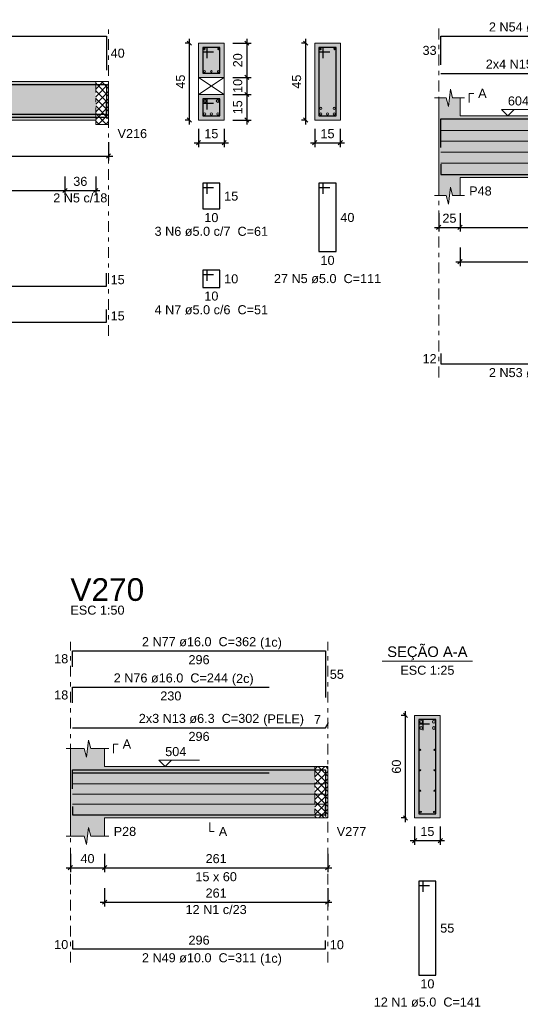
# Model space of a CAD drawing. Header units: millimetres. Extents: x 0 to 119, y 0 to 84.
# Tile 5 of 21: x 29 to 41, y 45 to 68. Entities that reach past the tile are written whole.
import ezdxf

# ---------------------------------------------------------------- set-up
doc = ezdxf.new("R2010")
doc.units = ezdxf.units.MM
doc.header["$MEASUREMENT"] = 0
doc.linetypes.add('DASHDOT', pattern=[2.54, 1.27, -0.635, 0, -0.635])
doc.linetypes.add('NULL', pattern=[0])
doc.layers.get('0').update_dxf_attribs({"lineweight": 18})
for name, color, linetype, lineweight in [('Descrição da armadura', 7, 'Continuous', 0), ('DT-Arm complementar', 5, 'Continuous', 5), ('DT-Barras na forma', 2, 'Continuous', 30), ('DT-Barras no corte', 5, 'Continuous', 5), ('DT-Barras rebatidas', 2, 'Continuous', 30), ('DT-Cotas', 9, 'Continuous', 5), ('DT-Forma', 5, 'Continuous', 5), ('DT-Hachura forma vigas', 254, 'Continuous', 5), ('DT-Hachura intersecção vigas', 9, 'Continuous', 5), ('DT-Hachura seção vigas', 254, 'Continuous', 5), ('DT-Pontilhado', 9, 'DASHDOT', 5), ('DT-Textos', 7, 'Continuous', 5), ('DT-Título', 3, 'Continuous', 20), ('Textos armaduras', 7, 'Continuous', 0)]:
    doc.layers.add(name, color=color, linetype=linetype, lineweight=lineweight)
doc.styles.add('Arial', font='txt')
doc.dimstyles.new('UM_25.000000', dxfattribs={"dimtxt": 0.18, "dimasz": 0.1, "dimexe": 0.1, "dimexo": 0.2, "dimgap": 0, "dimtad": 1, "dimtih": 1, "dimtoh": 1, "dimdec": 1, "dimlfac": 25, "dimzin": 0, "dimdsep": 46, "dimtxsty": 'Standard', "dimcen": 0.09, "dimdle": 0.1, "dimadec": 1, "dimazin": 2, "dimtfac": 1, "dimtdec": 4, "dimtofl": 0, "dimtmove": 0, "dimatfit": 3, "dimfxl": 1, "dimtolj": 1, "dimarcsym": 0})
doc.dimstyles.new('UM_50.000000', dxfattribs={"dimtxt": 0.18, "dimasz": 0.1, "dimexe": 0.1, "dimexo": 0.2, "dimgap": 0, "dimtad": 1, "dimtih": 1, "dimtoh": 1, "dimdec": 1, "dimlfac": 50, "dimzin": 0, "dimdsep": 46, "dimtxsty": 'Standard', "dimcen": 0.09, "dimdle": 0.1, "dimadec": 1, "dimazin": 2, "dimtfac": 1, "dimtdec": 4, "dimtofl": 0, "dimtmove": 0, "dimatfit": 3, "dimfxl": 1, "dimtolj": 1, "dimarcsym": 0})

# ---------------------------------------------------------------- blocks, each defined once
blk = doc.blocks.new('_Oblique')
at = {"color": 0, "linetype": 'ByBlock', "lineweight": -2}
blk.add_line((-0.5, -0.5), (0.5, 0.5), dxfattribs=at)
blk = doc.blocks.new('*D62')
at = {"layer": 'Defpoints', "color": 0}
for p in [(30.629, 48.36), (31.429, 48.36), (31.429, 47.831)]:
    blk.add_point(p, dxfattribs=at)
at = {"layer": 'DT-Cotas', "color": 0, "lineweight": -2}
for p, q in [((30.629, 48.16), (30.629, 47.731)), ((31.429, 48.16), (31.429, 47.731)), ((30.529, 47.831), (31.529, 47.831))]:
    blk.add_line(p, q, dxfattribs=at)
at = {"layer": 'DT-Cotas', "color": 0, "lineweight": -2, "xscale": 0.1, "yscale": 0.1, "zscale": 0.1, "rotation": 180}
blk.add_blockref('_Oblique', (30.629, 47.831), dxfattribs=at)
at = {"layer": 'DT-Cotas', "color": 0, "lineweight": -2, "xscale": 0.1, "yscale": 0.1, "zscale": 0.1}
blk.add_blockref('_Oblique', (31.429, 47.831), dxfattribs=at)
at = {"layer": 'DT-Cotas', "color": 7, "insert": (31.029, 48.043), "char_height": 0.2118, "attachment_point": 5, "rotation": 0.0057, "style": 'Arial'}
blk.add_mtext('\\A1;40', dxfattribs=at)
blk = doc.blocks.new('*D63')
at = {"layer": 'Defpoints', "color": 0}
for p in [(31.429, 48.36), (36.649, 48.36), (36.649, 47.831)]:
    blk.add_point(p, dxfattribs=at)
at = {"layer": 'DT-Cotas', "color": 0, "lineweight": -2}
for p, q in [((31.429, 48.16), (31.429, 47.731)), ((36.649, 48.16), (36.649, 47.731)), ((31.329, 47.831), (36.749, 47.831))]:
    blk.add_line(p, q, dxfattribs=at)
at = {"layer": 'DT-Cotas', "color": 0, "lineweight": -2, "xscale": 0.1, "yscale": 0.1, "zscale": 0.1, "rotation": 180}
blk.add_blockref('_Oblique', (31.429, 47.831), dxfattribs=at)
at = {"layer": 'DT-Cotas', "color": 0, "lineweight": -2, "xscale": 0.1, "yscale": 0.1, "zscale": 0.1}
blk.add_blockref('_Oblique', (36.649, 47.831), dxfattribs=at)
at = {"layer": 'DT-Cotas', "color": 7, "insert": (34.039, 48.043), "char_height": 0.2118, "attachment_point": 5, "rotation": 0.0057, "style": 'Arial'}
blk.add_mtext('\\A1;261', dxfattribs=at)
blk = doc.blocks.new('*D64')
at = {"layer": 'Defpoints', "color": 0}
for p in [(38.47, 51.396), (38.682, 51.396), (38.682, 48.996)]:
    blk.add_point(p, dxfattribs=at)
at = {"layer": 'DT-Cotas', "color": 0, "lineweight": -2}
for p, q in [((38.482, 51.396), (38.37, 51.396)), ((38.47, 48.896), (38.47, 51.496)), ((38.482, 48.996), (38.37, 48.996))]:
    blk.add_line(p, q, dxfattribs=at)
at = {"layer": 'DT-Cotas', "color": 0, "lineweight": -2, "xscale": 0.1, "yscale": 0.1, "zscale": 0.1}
for p, rotation in [((38.47, 51.396), 90), ((38.47, 48.996), 270)]:
    blk.add_blockref('_Oblique', p, dxfattribs=dict(at, rotation=rotation))
at = {"layer": 'DT-Cotas', "color": 7, "insert": (38.258, 50.196), "char_height": 0.2118, "attachment_point": 5, "rotation": 90, "style": 'Arial'}
blk.add_mtext('\\A1;60', dxfattribs=at)
blk = doc.blocks.new('*D65')
at = {"layer": 'Defpoints', "color": 0}
for p in [(38.682, 48.996), (39.282, 48.996), (39.282, 48.466)]:
    blk.add_point(p, dxfattribs=at)
at = {"layer": 'DT-Cotas', "color": 0, "lineweight": -2}
for p, q in [((38.682, 48.796), (38.682, 48.366)), ((39.282, 48.796), (39.282, 48.366)), ((38.582, 48.466), (39.382, 48.466))]:
    blk.add_line(p, q, dxfattribs=at)
at = {"layer": 'DT-Cotas', "color": 0, "lineweight": -2, "xscale": 0.1, "yscale": 0.1, "zscale": 0.1, "rotation": 180}
blk.add_blockref('_Oblique', (38.682, 48.466), dxfattribs=at)
at = {"layer": 'DT-Cotas', "color": 0, "lineweight": -2, "xscale": 0.1, "yscale": 0.1, "zscale": 0.1}
blk.add_blockref('_Oblique', (39.282, 48.466), dxfattribs=at)
at = {"layer": 'DT-Cotas', "color": 7, "insert": (38.982, 48.678), "char_height": 0.2118, "attachment_point": 5, "rotation": 0.0057, "style": 'Arial'}
blk.add_mtext('\\A1;15', dxfattribs=at)
blk = doc.blocks.new('*D66')
at = {"layer": 'Defpoints', "color": 0}
for p in [(31.429, 47.555), (36.649, 47.555), (36.649, 47.026)]:
    blk.add_point(p, dxfattribs=at)
at = {"layer": 'DT-Cotas', "color": 0, "lineweight": -2}
for p, q in [((31.429, 47.355), (31.429, 46.926)), ((36.649, 47.355), (36.649, 46.926)), ((31.329, 47.026), (36.749, 47.026))]:
    blk.add_line(p, q, dxfattribs=at)
at = {"layer": 'DT-Cotas', "color": 0, "lineweight": -2, "xscale": 0.1, "yscale": 0.1, "zscale": 0.1, "rotation": 180}
blk.add_blockref('_Oblique', (31.429, 47.026), dxfattribs=at)
at = {"layer": 'DT-Cotas', "color": 0, "lineweight": -2, "xscale": 0.1, "yscale": 0.1, "zscale": 0.1}
blk.add_blockref('_Oblique', (36.649, 47.026), dxfattribs=at)
at = {"layer": 'DT-Cotas', "color": 7, "insert": (34.039, 47.238), "char_height": 0.2118, "attachment_point": 5, "rotation": 0.0057, "style": 'Arial'}
blk.add_mtext('\\A1;261', dxfattribs=at)
blk = doc.blocks.new('*D99')
at = {"layer": 'Defpoints', "color": 0}
for p in [(23.801, 65.008), (31.521, 65.008), (31.521, 64.479)]:
    blk.add_point(p, dxfattribs=at)
at = {"layer": 'DT-Cotas', "color": 0, "lineweight": -2}
for p, q in [((23.801, 64.808), (23.801, 64.379)), ((31.521, 64.808), (31.521, 64.379)), ((23.701, 64.479), (31.621, 64.479))]:
    blk.add_line(p, q, dxfattribs=at)
at = {"layer": 'DT-Cotas', "color": 0, "lineweight": -2, "xscale": 0.1, "yscale": 0.1, "zscale": 0.1, "rotation": 180}
blk.add_blockref('_Oblique', (23.801, 64.479), dxfattribs=at)
at = {"layer": 'DT-Cotas', "color": 0, "lineweight": -2, "xscale": 0.1, "yscale": 0.1, "zscale": 0.1}
blk.add_blockref('_Oblique', (31.521, 64.479), dxfattribs=at)
at = {"layer": 'DT-Cotas', "color": 7, "insert": (27.661, 64.691), "char_height": 0.2118, "attachment_point": 5, "rotation": 0.0057, "style": 'Arial'}
blk.add_mtext('\\A1;386', dxfattribs=at)
blk = doc.blocks.new('*D101')
at = {"layer": 'Defpoints', "color": 0}
for p in [(33.415, 67.12), (33.627, 67.12), (33.627, 65.32)]:
    blk.add_point(p, dxfattribs=at)
at = {"layer": 'DT-Cotas', "color": 0, "lineweight": -2}
for p, q in [((33.427, 67.12), (33.315, 67.12)), ((33.415, 65.22), (33.415, 67.22)), ((33.427, 65.32), (33.315, 65.32))]:
    blk.add_line(p, q, dxfattribs=at)
at = {"layer": 'DT-Cotas', "color": 0, "lineweight": -2, "xscale": 0.1, "yscale": 0.1, "zscale": 0.1}
for p, rotation in [((33.415, 67.12), 90), ((33.415, 65.32), 270)]:
    blk.add_blockref('_Oblique', p, dxfattribs=dict(at, rotation=rotation))
at = {"layer": 'DT-Cotas', "color": 7, "insert": (33.204, 66.22), "char_height": 0.2118, "attachment_point": 5, "rotation": 90, "style": 'Arial'}
blk.add_mtext('\\A1;45', dxfattribs=at)
blk = doc.blocks.new('*D102')
at = {"layer": 'Defpoints', "color": 0}
for p in [(33.627, 65.32), (34.227, 65.32), (34.227, 64.791)]:
    blk.add_point(p, dxfattribs=at)
at = {"layer": 'DT-Cotas', "color": 0, "lineweight": -2}
for p, q in [((33.627, 65.12), (33.627, 64.691)), ((34.227, 65.12), (34.227, 64.691)), ((33.527, 64.791), (34.327, 64.791))]:
    blk.add_line(p, q, dxfattribs=at)
at = {"layer": 'DT-Cotas', "color": 0, "lineweight": -2, "xscale": 0.1, "yscale": 0.1, "zscale": 0.1, "rotation": 180}
blk.add_blockref('_Oblique', (33.627, 64.791), dxfattribs=at)
at = {"layer": 'DT-Cotas', "color": 0, "lineweight": -2, "xscale": 0.1, "yscale": 0.1, "zscale": 0.1}
blk.add_blockref('_Oblique', (34.227, 64.791), dxfattribs=at)
at = {"layer": 'DT-Cotas', "color": 7, "insert": (33.927, 65.002), "char_height": 0.2118, "attachment_point": 5, "rotation": 0.0057, "style": 'Arial'}
blk.add_mtext('\\A1;15', dxfattribs=at)
blk = doc.blocks.new('*D103')
at = {"layer": 'Defpoints', "color": 0}
for p in [(34.227, 67.12), (34.227, 66.32), (34.757, 66.32)]:
    blk.add_point(p, dxfattribs=at)
at = {"layer": 'DT-Cotas', "color": 0, "lineweight": -2}
for p, q in [((34.427, 67.12), (34.857, 67.12)), ((34.757, 67.22), (34.757, 66.22)), ((34.427, 66.32), (34.857, 66.32))]:
    blk.add_line(p, q, dxfattribs=at)
at = {"layer": 'DT-Cotas', "color": 0, "lineweight": -2, "xscale": 0.1, "yscale": 0.1, "zscale": 0.1}
for p, rotation in [((34.757, 67.12), 90), ((34.757, 66.32), 270)]:
    blk.add_blockref('_Oblique', p, dxfattribs=dict(at, rotation=rotation))
at = {"layer": 'DT-Cotas', "color": 7, "insert": (34.545, 66.72), "char_height": 0.2118, "attachment_point": 5, "rotation": 90, "style": 'Arial'}
blk.add_mtext('\\A1;20', dxfattribs=at)
blk = doc.blocks.new('*D104')
at = {"layer": 'Defpoints', "color": 0}
for p in [(34.227, 66.32), (34.227, 65.92), (34.757, 65.92)]:
    blk.add_point(p, dxfattribs=at)
at = {"layer": 'DT-Cotas', "color": 0, "lineweight": -2}
for p, q in [((34.757, 66.42), (34.757, 65.82)), ((34.427, 66.32), (34.857, 66.32)), ((34.427, 65.92), (34.857, 65.92))]:
    blk.add_line(p, q, dxfattribs=at)
at = {"layer": 'DT-Cotas', "color": 0, "lineweight": -2, "xscale": 0.1, "yscale": 0.1, "zscale": 0.1}
for p, rotation in [((34.757, 66.32), 90), ((34.757, 65.92), 270)]:
    blk.add_blockref('_Oblique', p, dxfattribs=dict(at, rotation=rotation))
at = {"layer": 'DT-Cotas', "color": 7, "insert": (34.545, 66.12), "char_height": 0.2118, "attachment_point": 5, "rotation": 90, "style": 'Arial'}
blk.add_mtext('\\A1;10', dxfattribs=at)
blk = doc.blocks.new('*D105')
at = {"layer": 'Defpoints', "color": 0}
for p in [(34.227, 65.92), (34.227, 65.32), (34.757, 65.32)]:
    blk.add_point(p, dxfattribs=at)
at = {"layer": 'DT-Cotas', "color": 0, "lineweight": -2}
for p, q in [((34.427, 65.92), (34.857, 65.92)), ((34.757, 66.02), (34.757, 65.22)), ((34.427, 65.32), (34.857, 65.32))]:
    blk.add_line(p, q, dxfattribs=at)
at = {"layer": 'DT-Cotas', "color": 0, "lineweight": -2, "xscale": 0.1, "yscale": 0.1, "zscale": 0.1}
for p, rotation in [((34.757, 65.92), 90), ((34.757, 65.32), 270)]:
    blk.add_blockref('_Oblique', p, dxfattribs=dict(at, rotation=rotation))
at = {"layer": 'DT-Cotas', "color": 7, "insert": (34.545, 65.62), "char_height": 0.2118, "attachment_point": 5, "rotation": 90, "style": 'Arial'}
blk.add_mtext('\\A1;15', dxfattribs=at)
blk = doc.blocks.new('*D106')
at = {"layer": 'Defpoints', "color": 0}
for p in [(36.134, 67.12), (36.345, 67.12), (36.345, 65.32)]:
    blk.add_point(p, dxfattribs=at)
at = {"layer": 'DT-Cotas', "color": 0, "lineweight": -2}
for p, q in [((36.145, 67.12), (36.034, 67.12)), ((36.134, 65.22), (36.134, 67.22)), ((36.145, 65.32), (36.034, 65.32))]:
    blk.add_line(p, q, dxfattribs=at)
at = {"layer": 'DT-Cotas', "color": 0, "lineweight": -2, "xscale": 0.1, "yscale": 0.1, "zscale": 0.1}
for p, rotation in [((36.134, 67.12), 90), ((36.134, 65.32), 270)]:
    blk.add_blockref('_Oblique', p, dxfattribs=dict(at, rotation=rotation))
at = {"layer": 'DT-Cotas', "color": 7, "insert": (35.922, 66.22), "char_height": 0.2118, "attachment_point": 5, "rotation": 90, "style": 'Arial'}
blk.add_mtext('\\A1;45', dxfattribs=at)
blk = doc.blocks.new('*D107')
at = {"layer": 'Defpoints', "color": 0}
for p in [(36.345, 65.32), (36.945, 65.32), (36.945, 64.791)]:
    blk.add_point(p, dxfattribs=at)
at = {"layer": 'DT-Cotas', "color": 0, "lineweight": -2}
for p, q in [((36.345, 65.12), (36.345, 64.691)), ((36.945, 65.12), (36.945, 64.691)), ((36.245, 64.791), (37.045, 64.791))]:
    blk.add_line(p, q, dxfattribs=at)
at = {"layer": 'DT-Cotas', "color": 0, "lineweight": -2, "xscale": 0.1, "yscale": 0.1, "zscale": 0.1, "rotation": 180}
blk.add_blockref('_Oblique', (36.345, 64.791), dxfattribs=at)
at = {"layer": 'DT-Cotas', "color": 0, "lineweight": -2, "xscale": 0.1, "yscale": 0.1, "zscale": 0.1}
blk.add_blockref('_Oblique', (36.945, 64.791), dxfattribs=at)
at = {"layer": 'DT-Cotas', "color": 7, "insert": (36.645, 65.002), "char_height": 0.2118, "attachment_point": 5, "rotation": 0.0057, "style": 'Arial'}
blk.add_mtext('\\A1;15', dxfattribs=at)
blk = doc.blocks.new('*D112')
at = {"layer": 'Defpoints', "color": 0}
for p in [(30.501, 64.203), (31.221, 64.203), (31.221, 63.674)]:
    blk.add_point(p, dxfattribs=at)
at = {"layer": 'DT-Cotas', "color": 0, "lineweight": -2}
for p, q in [((30.501, 64.003), (30.501, 63.574)), ((31.221, 64.003), (31.221, 63.574)), ((30.401, 63.674), (31.321, 63.674))]:
    blk.add_line(p, q, dxfattribs=at)
at = {"layer": 'DT-Cotas', "color": 0, "lineweight": -2, "xscale": 0.1, "yscale": 0.1, "zscale": 0.1, "rotation": 180}
blk.add_blockref('_Oblique', (30.501, 63.674), dxfattribs=at)
at = {"layer": 'DT-Cotas', "color": 0, "lineweight": -2, "xscale": 0.1, "yscale": 0.1, "zscale": 0.1}
blk.add_blockref('_Oblique', (31.221, 63.674), dxfattribs=at)
at = {"layer": 'DT-Cotas', "color": 7, "insert": (30.861, 63.886), "char_height": 0.2118, "attachment_point": 5, "rotation": 0.0057, "style": 'Arial'}
blk.add_mtext('\\A1;36', dxfattribs=at)
blk = doc.blocks.new('*D113')
at = {"layer": 'Defpoints', "color": 0}
for p in [(24.601, 64.203), (30.501, 64.203), (30.501, 63.674)]:
    blk.add_point(p, dxfattribs=at)
at = {"layer": 'DT-Cotas', "color": 0, "lineweight": -2}
for p, q in [((24.601, 64.003), (24.601, 63.574)), ((30.501, 64.003), (30.501, 63.574)), ((24.501, 63.674), (30.601, 63.674))]:
    blk.add_line(p, q, dxfattribs=at)
at = {"layer": 'DT-Cotas', "color": 0, "lineweight": -2, "xscale": 0.1, "yscale": 0.1, "zscale": 0.1, "rotation": 180}
blk.add_blockref('_Oblique', (24.601, 63.674), dxfattribs=at)
at = {"layer": 'DT-Cotas', "color": 0, "lineweight": -2, "xscale": 0.1, "yscale": 0.1, "zscale": 0.1}
blk.add_blockref('_Oblique', (30.501, 63.674), dxfattribs=at)
at = {"layer": 'DT-Cotas', "color": 7, "insert": (27.551, 63.886), "char_height": 0.2118, "attachment_point": 5, "rotation": 0.0057, "style": 'Arial'}
blk.add_mtext('\\A1;295', dxfattribs=at)
blk = doc.blocks.new('*D114')
at = {"layer": 'Defpoints', "color": 0}
for p in [(39.248, 63.342), (39.748, 63.342), (39.748, 62.812)]:
    blk.add_point(p, dxfattribs=at)
at = {"layer": 'DT-Cotas', "color": 0, "lineweight": -2}
for p, q in [((39.248, 63.142), (39.248, 62.712)), ((39.748, 63.142), (39.748, 62.712)), ((39.148, 62.812), (39.848, 62.812))]:
    blk.add_line(p, q, dxfattribs=at)
at = {"layer": 'DT-Cotas', "color": 0, "lineweight": -2, "xscale": 0.1, "yscale": 0.1, "zscale": 0.1, "rotation": 180}
blk.add_blockref('_Oblique', (39.248, 62.812), dxfattribs=at)
at = {"layer": 'DT-Cotas', "color": 0, "lineweight": -2, "xscale": 0.1, "yscale": 0.1, "zscale": 0.1}
blk.add_blockref('_Oblique', (39.748, 62.812), dxfattribs=at)
at = {"layer": 'DT-Cotas', "color": 7, "insert": (39.498, 63.024), "char_height": 0.2118, "attachment_point": 5, "rotation": 0.0057, "style": 'Arial'}
blk.add_mtext('\\A1;25', dxfattribs=at)
blk = doc.blocks.new('*D115')
at = {"layer": 'Defpoints', "color": 0}
for p in [(39.748, 63.342), (43.967, 63.342), (43.967, 62.812)]:
    blk.add_point(p, dxfattribs=at)
at = {"layer": 'DT-Cotas', "color": 0, "lineweight": -2}
for p, q in [((39.748, 63.142), (39.748, 62.712)), ((43.967, 63.142), (43.967, 62.712)), ((39.648, 62.812), (44.067, 62.812))]:
    blk.add_line(p, q, dxfattribs=at)
at = {"layer": 'DT-Cotas', "color": 0, "lineweight": -2, "xscale": 0.1, "yscale": 0.1, "zscale": 0.1, "rotation": 180}
blk.add_blockref('_Oblique', (39.748, 62.812), dxfattribs=at)
at = {"layer": 'DT-Cotas', "color": 0, "lineweight": -2, "xscale": 0.1, "yscale": 0.1, "zscale": 0.1}
blk.add_blockref('_Oblique', (43.967, 62.812), dxfattribs=at)
at = {"layer": 'DT-Cotas', "color": 7, "insert": (41.857, 63.024), "char_height": 0.2118, "attachment_point": 5, "rotation": 0.0057, "style": 'Arial'}
blk.add_mtext('\\A1;211', dxfattribs=at)
blk = doc.blocks.new('*D119')
at = {"layer": 'Defpoints', "color": 0}
for p in [(39.748, 62.537), (43.967, 62.537), (43.967, 62.007)]:
    blk.add_point(p, dxfattribs=at)
at = {"layer": 'DT-Cotas', "color": 0, "lineweight": -2}
for p, q in [((39.748, 62.337), (39.748, 61.907)), ((43.967, 62.337), (43.967, 61.907)), ((39.648, 62.007), (44.067, 62.007))]:
    blk.add_line(p, q, dxfattribs=at)
at = {"layer": 'DT-Cotas', "color": 0, "lineweight": -2, "xscale": 0.1, "yscale": 0.1, "zscale": 0.1, "rotation": 180}
blk.add_blockref('_Oblique', (39.748, 62.007), dxfattribs=at)
at = {"layer": 'DT-Cotas', "color": 0, "lineweight": -2, "xscale": 0.1, "yscale": 0.1, "zscale": 0.1}
blk.add_blockref('_Oblique', (43.967, 62.007), dxfattribs=at)
at = {"layer": 'DT-Cotas', "color": 7, "insert": (41.857, 62.219), "char_height": 0.2118, "attachment_point": 5, "rotation": 0.0057, "style": 'Arial'}
blk.add_mtext('\\A1;211', dxfattribs=at)

msp = doc.modelspace()

# ---------------------------------------------------------------- hatches: boundary and pattern name
at = {"layer": 'DT-Hachura forma vigas', "linetype": 'Continuous'}
h = msp.add_hatch(color=254, dxfattribs=at)
h.paths.add_polyline_path([(21.4206, 65.3201), (31.2206, 65.3201), (31.2206, 66.2201), (21.4206, 66.2201), (21.4206, 65.3201)])
h.paths.add_polyline_path([(23.8006, 65.8201), (23.4006, 65.8201), (23.4006, 65.6201), (23.8006, 65.6201), (23.8006, 65.8201)], flags=0)
for points in [[(44.2671, 63.5536), (44.2671, 63.9772), (44.2671, 65.4172), (44.2671, 65.8408), (44.1921, 65.8408), (44.1421, 66.0408), (44.0921, 65.6408), (44.0421, 65.8408), (43.9671, 65.8408), (43.9671, 65.4172), (39.7475, 65.4172), (39.7475, 65.8408), (39.5725, 65.8408), (39.5225, 66.0408), (39.4725, 65.6408), (39.4225, 65.8408), (39.2475, 65.8408), (39.2475, 65.4172), (39.2475, 63.9772), (39.2475, 63.5536), (39.4225, 63.5536), (39.4725, 63.3536), (39.5225, 63.7536), (39.5725, 63.5536), (39.7475, 63.5536), (39.7475, 63.9772), (43.9671, 63.9772), (43.9671, 63.5536), (44.0421, 63.5536), (44.0921, 63.3536), (44.1421, 63.7536), (44.1921, 63.5536), (44.2671, 63.5536)], [(31.4291, 48.9956), (36.3491, 48.9956), (36.3491, 50.1956), (31.4291, 50.1956), (31.4291, 50.6192), (31.1041, 50.6192), (31.0541, 50.8192), (31.0041, 50.4192), (30.9541, 50.6192), (30.6291, 50.6192), (30.6291, 50.1956), (30.6291, 48.9956), (30.6291, 48.572), (30.9541, 48.572), (31.0041, 48.372), (31.0541, 48.772), (31.1041, 48.572), (31.4291, 48.572), (31.4291, 48.9956)]]:
    msp.add_hatch(color=254, dxfattribs=at).paths.add_polyline_path(points)
at = {"layer": 'DT-Hachura intersecção vigas', "linetype": 'Continuous'}
h = msp.add_hatch(dxfattribs=at)
h.set_pattern_fill('ANSI37', color=9, style=0)
h.paths.add_polyline_path([(31.5206, 65.2201), (31.5206, 65.3201), (31.5206, 66.2201), (31.2206, 66.2201), (31.2206, 65.3201), (31.2206, 65.2201), (31.5206, 65.2201)])
h = msp.add_hatch(dxfattribs=at)
h.set_pattern_fill('ANSI37', color=9, style=0)
h.paths.add_polyline_path([(36.3491, 48.9956), (36.6491, 48.9956), (36.6491, 50.1956), (36.3491, 50.1956), (36.3491, 48.9956)])
at = {"layer": 'DT-Hachura seção vigas', "linetype": 'Continuous'}
h = msp.add_hatch(color=254, dxfattribs=at)
h.paths.add_polyline_path([(33.6272, 65.3201), (33.6272, 65.3201), (34.2272, 65.3201), (34.2272, 67.1201), (33.6272, 67.1201), (33.6272, 65.3201)])
h.paths.add_polyline_path([(34.2272, 66.3201), (33.6272, 66.3201), (33.6272, 65.9201), (34.2272, 65.9201), (34.2272, 66.3201)], flags=0)
for points in [[(36.3455, 65.3201), (36.3455, 65.3201), (36.9455, 65.3201), (36.9455, 67.1201), (36.3455, 67.1201), (36.3455, 65.3201)], [(38.6817, 48.9956), (38.6817, 48.9956), (39.2817, 48.9956), (39.2817, 51.3956), (38.6817, 51.3956), (38.6817, 48.9956)]]:
    msp.add_hatch(color=254, dxfattribs=at).paths.add_polyline_path(points)

# ---------------------------------------------------------------- linework, layer by layer
at = {"layer": 'DT-Arm complementar'}
for p, q in [((39.2975, 65.0812), (44.2171, 65.0812)), ((39.2975, 64.8252), (44.2171, 64.8252)), ((39.2975, 64.5692), (44.2171, 64.5692)), ((39.2975, 64.3132), (44.2171, 64.3132)), ((30.6791, 49.7926), (36.5991, 49.7926)), ((30.6791, 49.5536), (36.5991, 49.5536)), ((30.6791, 49.3146), (36.5991, 49.3146))]:
    msp.add_line(p, q, dxfattribs=at)
at = {"layer": 'DT-Barras na forma'}
for p, q in [((36.5455, 67.0201), (36.4455, 67.0201)), ((36.4455, 67.0201), (36.4455, 65.4201)), ((36.8455, 67.0201), (36.4455, 67.0201)), ((36.4455, 67.0201), (36.4455, 66.9201)), ((36.4455, 66.9201), (36.6955, 66.9201)), ((36.5455, 66.7701), (36.5455, 67.0201)), ((36.8455, 65.4201), (36.8455, 67.0201)), ((36.4455, 65.4201), (36.8455, 65.4201)), ((38.8817, 51.2956), (38.7817, 51.2956)), ((38.7817, 51.2956), (38.7817, 49.0956)), ((39.1817, 51.2956), (38.7817, 51.2956)), ((38.7817, 51.2956), (38.7817, 51.1956)), ((38.7817, 51.1956), (39.0317, 51.1956)), ((38.8817, 51.0456), (38.8817, 51.2956)), ((39.1817, 49.0956), (39.1817, 51.2956)), ((38.7817, 49.0956), (39.1817, 49.0956))]:
    msp.add_line(p, q, dxfattribs=at)
for points in [[(33.8272, 66.7701), (33.8272, 67.0201), (33.7272, 67.0201), (33.7272, 66.4201), (34.1272, 66.4201), (34.1272, 67.0201), (33.7272, 67.0201), (33.7272, 66.9201), (33.9772, 66.9201)], [(21.1706, 65.3621), (21.1706, 66.1521), (31.4706, 66.1521), (31.4706, 65.3621)], [(21.1706, 65.6926), (21.1706, 65.3926), (31.4706, 65.3926), (31.4706, 65.6926)], [(22.8488, 65.4576), (31.4706, 65.4576), (31.4706, 65.7576)], [(33.8272, 65.5701), (33.8272, 65.8201), (33.7272, 65.8201), (33.7272, 65.4201), (34.1272, 65.4201), (34.1272, 65.8201), (33.7272, 65.8201), (33.7272, 65.7201), (33.9772, 65.7201)], [(39.2975, 64.6801), (39.2975, 65.3472), (44.2171, 65.3472), (44.2171, 64.6801)], [(39.2975, 64.2872), (39.2975, 64.0472), (44.2171, 64.0472), (44.2171, 64.2872)], [(30.6791, 49.7516), (30.6791, 50.1196), (36.5991, 50.1196), (36.5991, 49.0296)], [(30.6791, 49.6796), (30.6791, 50.0476), (35.2791, 50.0476)], [(30.6791, 49.2656), (30.6791, 49.0656), (36.5991, 49.0656), (36.5991, 49.2656)]]:
    msp.add_lwpolyline(points, dxfattribs=at)
at = {"layer": 'DT-Barras no corte'}
for centre, radius in [((33.7632, 66.9841), 0.016), ((34.0912, 66.9841), 0.016), ((36.4815, 66.9841), 0.016), ((36.8095, 66.9841), 0.016), ((33.7672, 66.4601), 0.02), ((33.9272, 66.4601), 0.02), ((34.0872, 66.4601), 0.02), ((33.7792, 65.7681), 0.032), ((34.0752, 65.7681), 0.032), ((33.7722, 65.4651), 0.025), ((33.9272, 65.4651), 0.025), ((34.0822, 65.4651), 0.025), ((36.4905, 65.5951), 0.025), ((36.4905, 65.4651), 0.025), ((36.6455, 65.4651), 0.025), ((36.8005, 65.5951), 0.025), ((36.8005, 65.4651), 0.025), ((38.8337, 51.2436), 0.032), ((39.1297, 51.2436), 0.032), ((38.8337, 51.0996), 0.032), ((39.1297, 51.0996), 0.032), ((38.8143, 50.5896), 0.0126), ((39.1491, 50.5896), 0.0126), ((38.8143, 50.1116), 0.0126), ((39.1491, 50.1116), 0.0126), ((38.8143, 49.6336), 0.0126), ((39.1491, 49.6336), 0.0126), ((38.8217, 49.1356), 0.02), ((39.1417, 49.1356), 0.02)]:
    msp.add_circle(centre, radius, dxfattribs=at)
at = {"layer": 'DT-Barras rebatidas'}
for points in [[(21.1706, 66.4917), (21.1706, 67.2817), (31.4706, 67.2817), (31.4706, 66.4917)], [(39.2975, 66.6145), (39.2975, 67.2817), (44.2171, 67.2817), (44.2171, 66.6145)], [(39.2975, 66.4127), (44.2171, 66.4127), (44.2896, 66.5382)], [(33.8272, 63.5934), (33.8272, 63.8434), (33.7272, 63.8434), (33.7272, 63.2434), (34.1272, 63.2434), (34.1272, 63.8434), (33.7272, 63.8434), (33.7272, 63.7434), (33.9772, 63.7434)], [(36.5455, 63.5934), (36.5455, 63.8434), (36.4455, 63.8434), (36.4455, 62.2434), (36.8455, 62.2434), (36.8455, 63.8434), (36.4455, 63.8434), (36.4455, 63.7434), (36.6955, 63.7434)], [(22.8488, 61.4378), (31.4706, 61.4378), (31.4706, 61.7378)], [(33.8272, 61.558), (33.8272, 61.808), (33.7272, 61.808), (33.7272, 61.408), (34.1272, 61.408), (34.1272, 61.808), (33.7272, 61.808), (33.7272, 61.708), (33.9772, 61.708)], [(21.1706, 60.8906), (21.1706, 60.5906), (31.4706, 60.5906), (31.4706, 60.8906)], [(39.2975, 59.8602), (39.2975, 59.6202), (44.2171, 59.6202), (44.2171, 59.8602)], [(30.6791, 52.5333), (30.6791, 52.9013), (36.5991, 52.9013), (36.5991, 51.8113)], [(30.6791, 51.6861), (30.6791, 52.0541), (35.2791, 52.0541)], [(30.6791, 51.1064), (36.5991, 51.1064), (36.6716, 51.2319)], [(38.8817, 47.2689), (38.8817, 47.5189), (38.7817, 47.5189), (38.7817, 45.3189), (39.1817, 45.3189), (39.1817, 47.5189), (38.7817, 47.5189), (38.7817, 47.4189), (39.0317, 47.4189)], [(30.6791, 46.131), (30.6791, 45.931), (36.5991, 45.931), (36.5991, 46.131)]]:
    msp.add_lwpolyline(points, dxfattribs=at)
at = {"layer": 'DT-Forma'}
for p, q in [((34.2272, 67.1201), (33.6272, 67.1201)), ((33.6272, 67.1201), (33.6272, 65.3201)), ((34.2272, 65.3201), (34.2272, 67.1201)), ((36.9455, 67.1201), (36.3455, 67.1201)), ((36.3455, 67.1201), (36.3455, 65.3201)), ((36.9455, 65.3201), (36.9455, 67.1201)), ((21.4206, 66.2201), (31.2206, 66.2201)), ((31.2206, 66.2201), (31.5206, 66.2201)), ((33.6272, 66.3201), (34.2272, 66.3201)), ((33.6272, 66.3201), (34.2272, 65.9201)), ((33.6272, 65.9201), (34.2272, 66.3201)), ((33.6272, 65.9201), (34.2272, 65.9201)), ((39.4725, 65.6408), (39.5225, 66.0408)), ((39.5225, 66.0408), (39.5725, 65.8408)), ((39.1475, 65.8408), (39.4225, 65.8408)), ((39.2475, 65.4172), (39.2475, 65.8408)), ((39.4225, 65.8408), (39.4725, 65.6408)), ((39.5725, 65.8408), (39.8475, 65.8408)), ((39.7475, 65.8408), (39.7475, 65.4172)), ((39.7475, 65.4172), (43.9671, 65.4172)), ((21.4206, 65.3201), (31.2206, 65.3201)), ((31.2206, 65.3201), (31.2206, 65.2201)), ((31.2206, 65.2201), (31.5206, 65.2201)), ((31.5206, 65.2201), (31.5206, 65.3201)), ((33.6272, 65.3201), (34.2272, 65.3201)), ((36.3455, 65.3201), (36.9455, 65.3201)), ((39.2475, 63.9772), (39.2475, 63.5536)), ((39.7475, 63.5536), (39.7475, 63.9772)), ((39.7475, 63.9772), (43.9671, 63.9772)), ((39.4725, 63.3536), (39.5225, 63.7536)), ((39.5225, 63.7536), (39.5725, 63.5536)), ((39.1475, 63.5536), (39.4225, 63.5536)), ((39.4225, 63.5536), (39.4725, 63.3536)), ((39.5725, 63.5536), (39.8475, 63.5536)), ((39.2817, 51.3956), (38.6817, 51.3956)), ((38.6817, 51.3956), (38.6817, 48.9956)), ((39.2817, 48.9956), (39.2817, 51.3956)), ((31.0041, 50.4192), (31.0541, 50.8192)), ((31.0541, 50.8192), (31.1041, 50.6192)), ((30.5291, 50.6192), (30.9541, 50.6192)), ((30.6291, 50.1956), (30.6291, 50.6192)), ((30.9541, 50.6192), (31.0041, 50.4192)), ((31.1041, 50.6192), (31.5291, 50.6192)), ((31.4291, 50.6192), (31.4291, 50.1956)), ((31.4291, 50.1956), (36.3491, 50.1956)), ((36.3491, 50.1956), (36.6491, 50.1956)), ((30.6291, 48.9956), (30.6291, 48.572)), ((31.4291, 48.572), (31.4291, 48.9956)), ((31.4291, 48.9956), (36.3491, 48.9956)), ((36.3491, 48.9956), (36.6491, 48.9956)), ((38.6817, 48.9956), (39.2817, 48.9956)), ((31.0041, 48.372), (31.0541, 48.772)), ((31.0541, 48.772), (31.1041, 48.572)), ((30.5291, 48.572), (30.9541, 48.572)), ((30.9541, 48.572), (31.0041, 48.372)), ((31.1041, 48.572), (31.5291, 48.572))]:
    msp.add_line(p, q, dxfattribs=at)
at = {"layer": 'DT-Forma', "linetype": 'Continuous'}
for p, q in [((31.5206, 66.2201), (31.5206, 65.3201)), ((39.2475, 63.9772), (39.2475, 65.4172)), ((30.6291, 48.9956), (30.6291, 50.1956)), ((36.6491, 50.1956), (36.6491, 48.9956))]:
    msp.add_line(p, q, dxfattribs=at)
at = {"layer": 'DT-Pontilhado', "ltscale": 0.2}
for p, q in [((31.5206, 60.2729), (31.5206, 67.4935)), ((39.2475, 59.3025), (39.2475, 67.4935)), ((31.2206, 66.2201), (31.2206, 65.3201)), ((30.6291, 45.6133), (30.6291, 53.1131)), ((36.6491, 45.6133), (36.6491, 53.1131)), ((36.3491, 50.1956), (36.3491, 48.9956))]:
    msp.add_line(p, q, dxfattribs=at)
at = {"layer": 'DT-Textos'}
msp.add_line((37.9227, 52.6605), (40.0407, 52.6605), dxfattribs=at)
for points in [[(39.9593, 65.7349), (39.9593, 65.9467), (40.0652, 65.9467)], [(41.0134, 65.5655), (40.8651, 65.4172), (40.7169, 65.5655), (41.67, 65.5655)], [(31.6409, 50.5133), (31.6409, 50.7251), (31.7468, 50.7251)], [(32.9951, 50.3439), (32.8469, 50.1956), (32.6986, 50.3439), (33.6517, 50.3439)], [(33.8891, 48.8897), (33.8891, 48.6779), (33.995, 48.6779)]]:
    msp.add_lwpolyline(points, dxfattribs=at)

# ---------------------------------------------------------------- texts
at = {"layer": 'Descrição da armadura', "linetype": 'NULL', "char_height": 0.2118, "attachment_point": 8, "line_spacing_factor": 0.9, "style": 'Arial'}
for s, insert, width in [('2 N54 ø10.0  C=307', (41.7577, 67.388), 5.239541), ('2x4 N15 ø6.3  C=252', (41.7577, 66.519), 5.529541), ('2 N5 c/18', (30.8606, 63.3922), 2.482559), ('3 N6 ø5.0 c/7  C=61', (33.9267, 62.608), 5.206689), ('27 N5 ø5.0  C=111', (36.6457, 61.502), 4.916973), ('4 N7 ø5.0 c/6  C=51', (33.9267, 60.773), 5.206689), ('2 N53 ø10.0  C=265', (41.7577, 59.303), 5.239541), ('2 N77 ø16.0  C=362', (33.6393, 53.0076), 5.239541), ('2 N76 ø16.0  C=244', (32.9793, 52.1596), 5.239541), ('2x3 N13 ø6.3  C=302', (33.6393, 51.2126), 5.529541), ('12 N1 c/23', (34.0391, 46.7442), 2.805127), ('2 N49 ø10.0  C=311', (33.6393, 45.6136), 5.239541), ('12 N1 ø5.0  C=141', (38.9813, 44.5776), 4.916973)]:
    msp.add_mtext(s, dxfattribs=dict(at, insert=insert, width=width))
at = {"layer": 'DT-Textos', "linetype": 'NULL', "line_spacing_factor": 0.798, "style": 'Arial'}
for s, insert, char_height, width, attachment_point in [('A', (40.1707, 65.841), 0.2118, 0.386855, 7), ('604', (40.8647, 65.661), 0.2118, 0.967705, 7), ('V216', (31.7327, 64.897), 0.2118, 1.354561, 7), ('P48', (39.9597, 63.554), 0.2118, 1.031992, 7), ('ESC 1:50', (30.6293, 53.7486), 0.2118, 2.482559, 7), ('(1c)', (35.0673, 52.9377), 0.2118, 0.998857, 7), ('SEÇÃO A-A', (38.9813, 52.6847), 0.2471, 3.812061, 8), ('ESC 1:25', (38.9813, 52.3426), 0.2118, 2.482559, 8), ('(2c)', (34.4073, 52.0897), 0.2118, 0.998857, 7), ('(PELE)', (35.1413, 51.1427), 0.2118, 1.869424, 7), ('A', (31.8523, 50.6196), 0.2118, 0.386855, 7), ('504', (32.8473, 50.4396), 0.2118, 0.967705, 7), ('P28', (31.6413, 48.5716), 0.2118, 1.031992, 7), ('A', (34.1013, 48.5716), 0.2118, 0.386855, 7), ('V277', (36.8613, 48.5716), 0.2118, 1.354561, 7), ('15 x 60', (34.0393, 47.5126), 0.2118, 1.902559, 8), ('(1c)', (35.0673, 45.5437), 0.2118, 0.998857, 7)]:
    msp.add_mtext(s, dxfattribs=dict(at, insert=insert, char_height=char_height, width=width, attachment_point=attachment_point))
at = {"layer": 'DT-Título', "linetype": 'NULL', "insert": (30.6293, 54.0664), "char_height": 0.5295, "width": 3.456465, "attachment_point": 7, "line_spacing_factor": 0.798, "style": 'Arial'}
msp.add_mtext('V270', dxfattribs=at)
at = {"layer": 'Textos armaduras', "linetype": 'NULL', "char_height": 0.2118, "line_spacing_factor": 0.9, "style": 'Arial'}
for s, insert, width, attachment_point in [('33', (39.1975, 66.8422), 1.045137, 9), ('40', (31.5706, 66.9926), 1.045137, 1), ('15', (34.2272, 63.6493), 1.045137, 1), ('10', (33.9272, 63.1461), 1.045137, 2), ('40', (36.9455, 63.1493), 1.045137, 1), ('10', (36.6455, 62.1461), 1.045137, 2), ('15', (31.5706, 61.6937), 1.045137, 1), ('10', (34.2272, 61.7139), 1.045137, 1), ('10', (33.9272, 61.3107), 1.045137, 2), ('15', (31.5706, 60.8465), 1.045137, 1), ('12', (39.1975, 59.6343), 1.045137, 9), ('18', (30.5791, 52.6114), 1.045137, 9), ('296', (33.6391, 52.804), 1.367705, 2), ('55', (36.6991, 52.4622), 1.045137, 1), ('18', (30.5791, 51.7642), 1.045137, 9), ('230', (32.9791, 51.9568), 1.367705, 2), ('7', (36.4925, 51.1922), 0.722568, 9), ('296', (33.6391, 51.0091), 1.367705, 2), ('296', (33.6391, 46.0283), 1.367705, 8), ('55', (39.2817, 46.5248), 1.045137, 1), ('10', (30.5791, 45.9251), 1.045137, 9), ('10', (36.6991, 46.1369), 1.045137, 1), ('10', (38.9817, 45.2216), 1.045137, 2)]:
    msp.add_mtext(s, dxfattribs=dict(at, insert=insert, width=width, attachment_point=attachment_point))

# ---------------------------------------------------------------- dimensions: what is measured, and where the dimension line sits
at = {"layer": 'DT-Cotas'}
for base, p1, p2, picture, middle in [((33.4154, 67.1201), (33.6272, 65.3201), (33.6272, 67.1201), '*D101', (33.2036, 66.2201)), ((34.7567, 66.3201), (34.2272, 67.1201), (34.2272, 66.3201), '*D103', (34.5449, 66.7201)), ((36.1337, 67.1201), (36.3455, 65.3201), (36.3455, 67.1201), '*D106', (35.9219, 66.2201)), ((34.7567, 65.9201), (34.2272, 66.3201), (34.2272, 65.9201), '*D104', (34.5449, 66.1201)), ((34.7567, 65.3201), (34.2272, 65.9201), (34.2272, 65.3201), '*D105', (34.5449, 65.6201)), ((38.4699, 51.3956), (38.6817, 48.9956), (38.6817, 51.3956), '*D64', (38.2581, 50.1956))]:
    dim = msp.add_linear_dim(base=base, p1=p1, p2=p2, angle=90, dimstyle='UM_25.000000', override={"dimtxt": 0.2118, "dimasz": 0.1, "dimexe": 0.1, "dimexo": 0.2, "dimtad": 1, "dimtih": 0, "dimtoh": 0, "dimdec": 1, "dimlfac": 25, "dimzin": 8, "dimtxsty": 'Arial', "dimblk": 'Oblique', "dimblk1": 'Oblique', "dimblk2": 'Oblique', "dimsah": 1, "dimdle": 0.1, "dimse1": 0, "dimse2": 0, "dimclrt": 7, "dimadec": 1, "dimazin": 3, "dimtmove": 2, "dimldrblk": 'Oblique'}, dxfattribs=at)
    dim.commit()
    dim.dimension.update_dxf_attribs({"geometry": picture, "text_midpoint": middle, "dimtype": 160, "text_rotation": 90})
for base, p1, p2, dimstyle, override, picture, middle in [((34.2272, 64.7906), (33.6272, 65.3201), (34.2272, 65.3201), 'UM_25.000000', {"dimtxt": 0.2118, "dimasz": 0.1, "dimexe": 0.1, "dimexo": 0.2, "dimtad": 1, "dimtih": 0, "dimtoh": 0, "dimdec": 1, "dimlfac": 25, "dimzin": 8, "dimtxsty": 'Arial', "dimblk": 'Oblique', "dimblk1": 'Oblique', "dimblk2": 'Oblique', "dimsah": 1, "dimdle": 0.1, "dimse1": 0, "dimse2": 0, "dimclrt": 7, "dimadec": 1, "dimazin": 3, "dimtmove": 2, "dimldrblk": 'Oblique'}, '*D102', (33.9272, 65.0024)), ((36.9455, 64.7906), (36.3455, 65.3201), (36.9455, 65.3201), 'UM_25.000000', {"dimtxt": 0.2118, "dimasz": 0.1, "dimexe": 0.1, "dimexo": 0.2, "dimtad": 1, "dimtih": 0, "dimtoh": 0, "dimdec": 1, "dimlfac": 25, "dimzin": 8, "dimtxsty": 'Arial', "dimblk": 'Oblique', "dimblk1": 'Oblique', "dimblk2": 'Oblique', "dimsah": 1, "dimdle": 0.1, "dimse1": 0, "dimse2": 0, "dimclrt": 7, "dimadec": 1, "dimazin": 3, "dimtmove": 2, "dimldrblk": 'Oblique'}, '*D107', (36.6455, 65.0024)), ((31.5206, 64.4788), (23.8006, 65.0083), (31.5206, 65.0083), 'UM_50.000000', {"dimtxt": 0.2118, "dimasz": 0.1, "dimexe": 0.1, "dimexo": 0.2, "dimtad": 1, "dimtih": 0, "dimtoh": 0, "dimdec": 1, "dimlfac": 50, "dimzin": 8, "dimtxsty": 'Arial', "dimblk": 'Oblique', "dimblk1": 'Oblique', "dimblk2": 'Oblique', "dimsah": 1, "dimdle": 0.1, "dimse1": 0, "dimse2": 0, "dimclrt": 7, "dimadec": 1, "dimazin": 3, "dimtmove": 2, "dimldrblk": 'Oblique'}, '*D99', (27.6606, 64.6906)), ((30.5006, 63.6739), (24.6006, 64.2034), (30.5006, 64.2034), 'UM_50.000000', {"dimtxt": 0.2118, "dimasz": 0.1, "dimexe": 0.1, "dimexo": 0.2, "dimtad": 1, "dimtih": 0, "dimtoh": 0, "dimdec": 1, "dimlfac": 50, "dimzin": 8, "dimtxsty": 'Arial', "dimblk": 'Oblique', "dimblk1": 'Oblique', "dimblk2": 'Oblique', "dimsah": 1, "dimdle": 0.1, "dimse1": 0, "dimse2": 0, "dimclrt": 7, "dimadec": 1, "dimazin": 3, "dimtmove": 2, "dimldrblk": 'Oblique'}, '*D113', (27.5506, 63.8857)), ((31.2206, 63.6739), (30.5006, 64.2034), (31.2206, 64.2034), 'UM_50.000000', {"dimtxt": 0.2118, "dimasz": 0.1, "dimexe": 0.1, "dimexo": 0.2, "dimtad": 1, "dimtih": 0, "dimtoh": 0, "dimdec": 1, "dimlfac": 50, "dimzin": 8, "dimtxsty": 'Arial', "dimblk": 'Oblique', "dimblk1": 'Oblique', "dimblk2": 'Oblique', "dimsah": 1, "dimdle": 0.1, "dimse1": 0, "dimse2": 0, "dimclrt": 7, "dimadec": 1, "dimazin": 3, "dimtmove": 2, "dimldrblk": 'Oblique'}, '*D112', (30.8606, 63.8857)), ((39.7475, 62.8123), (39.2475, 63.3418), (39.7475, 63.3418), 'UM_50.000000', {"dimtxt": 0.2118, "dimasz": 0.1, "dimexe": 0.1, "dimexo": 0.2, "dimtad": 1, "dimtih": 0, "dimtoh": 0, "dimdec": 1, "dimlfac": 50, "dimzin": 8, "dimtxsty": 'Arial', "dimblk": 'Oblique', "dimblk1": 'Oblique', "dimblk2": 'Oblique', "dimsah": 1, "dimdle": 0.1, "dimse1": 0, "dimse2": 0, "dimclrt": 7, "dimadec": 1, "dimazin": 3, "dimtmove": 2, "dimldrblk": 'Oblique'}, '*D114', (39.4975, 63.0241)), ((43.9671, 62.8123), (39.7475, 63.3418), (43.9671, 63.3418), 'UM_50.000000', {"dimtxt": 0.2118, "dimasz": 0.1, "dimexe": 0.1, "dimexo": 0.2, "dimtad": 1, "dimtih": 0, "dimtoh": 0, "dimdec": 1, "dimlfac": 50, "dimzin": 8, "dimtxsty": 'Arial', "dimblk": 'Oblique', "dimblk1": 'Oblique', "dimblk2": 'Oblique', "dimsah": 1, "dimdle": 0.1, "dimse1": 0, "dimse2": 0, "dimclrt": 7, "dimadec": 1, "dimazin": 3, "dimtmove": 2, "dimldrblk": 'Oblique'}, '*D115', (41.8573, 63.0241)), ((43.9671, 62.0075), (39.7475, 62.537), (43.9671, 62.537), 'UM_50.000000', {"dimtxt": 0.2118, "dimasz": 0.1, "dimexe": 0.1, "dimexo": 0.2, "dimtad": 1, "dimtih": 0, "dimtoh": 0, "dimdec": 1, "dimlfac": 50, "dimzin": 8, "dimtxsty": 'Arial', "dimblk": 'Oblique', "dimblk1": 'Oblique', "dimblk2": 'Oblique', "dimsah": 1, "dimdle": 0.1, "dimse1": 0, "dimse2": 0, "dimclrt": 7, "dimadec": 1, "dimazin": 3, "dimtmove": 2, "dimldrblk": 'Oblique'}, '*D119', (41.8573, 62.2193)), ((39.2817, 48.4661), (38.6817, 48.9956), (39.2817, 48.9956), 'UM_25.000000', {"dimtxt": 0.2118, "dimasz": 0.1, "dimexe": 0.1, "dimexo": 0.2, "dimtad": 1, "dimtih": 0, "dimtoh": 0, "dimdec": 1, "dimlfac": 25, "dimzin": 8, "dimtxsty": 'Arial', "dimblk": 'Oblique', "dimblk1": 'Oblique', "dimblk2": 'Oblique', "dimsah": 1, "dimdle": 0.1, "dimse1": 0, "dimse2": 0, "dimclrt": 7, "dimadec": 1, "dimazin": 3, "dimtmove": 2, "dimldrblk": 'Oblique'}, '*D65', (38.9817, 48.6779)), ((31.4291, 47.8307), (30.6291, 48.3602), (31.4291, 48.3602), 'UM_50.000000', {"dimtxt": 0.2118, "dimasz": 0.1, "dimexe": 0.1, "dimexo": 0.2, "dimtad": 1, "dimtih": 0, "dimtoh": 0, "dimdec": 1, "dimlfac": 50, "dimzin": 8, "dimtxsty": 'Arial', "dimblk": 'Oblique', "dimblk1": 'Oblique', "dimblk2": 'Oblique', "dimsah": 1, "dimdle": 0.1, "dimse1": 0, "dimse2": 0, "dimclrt": 7, "dimadec": 1, "dimazin": 3, "dimtmove": 2, "dimldrblk": 'Oblique'}, '*D62', (31.0291, 48.0425)), ((36.6491, 47.8307), (31.4291, 48.3602), (36.6491, 48.3602), 'UM_50.000000', {"dimtxt": 0.2118, "dimasz": 0.1, "dimexe": 0.1, "dimexo": 0.2, "dimtad": 1, "dimtih": 0, "dimtoh": 0, "dimdec": 1, "dimlfac": 50, "dimzin": 8, "dimtxsty": 'Arial', "dimblk": 'Oblique', "dimblk1": 'Oblique', "dimblk2": 'Oblique', "dimsah": 1, "dimdle": 0.1, "dimse1": 0, "dimse2": 0, "dimclrt": 7, "dimadec": 1, "dimazin": 3, "dimtmove": 2, "dimldrblk": 'Oblique'}, '*D63', (34.0391, 48.0425)), ((36.6491, 47.0259), (31.4291, 47.5554), (36.6491, 47.5554), 'UM_50.000000', {"dimtxt": 0.2118, "dimasz": 0.1, "dimexe": 0.1, "dimexo": 0.2, "dimtad": 1, "dimtih": 0, "dimtoh": 0, "dimdec": 1, "dimlfac": 50, "dimzin": 8, "dimtxsty": 'Arial', "dimblk": 'Oblique', "dimblk1": 'Oblique', "dimblk2": 'Oblique', "dimsah": 1, "dimdle": 0.1, "dimse1": 0, "dimse2": 0, "dimclrt": 7, "dimadec": 1, "dimazin": 3, "dimtmove": 2, "dimldrblk": 'Oblique'}, '*D66', (34.0391, 47.2377))]:
    dim = msp.add_linear_dim(base=base, p1=p1, p2=p2, dimstyle=dimstyle, override=override, dxfattribs=at)
    dim.commit()
    dim.dimension.update_dxf_attribs({"geometry": picture, "text_midpoint": middle, "dimtype": 160, "text_rotation": 0.00573})

doc.saveas('drawing.dxf')
